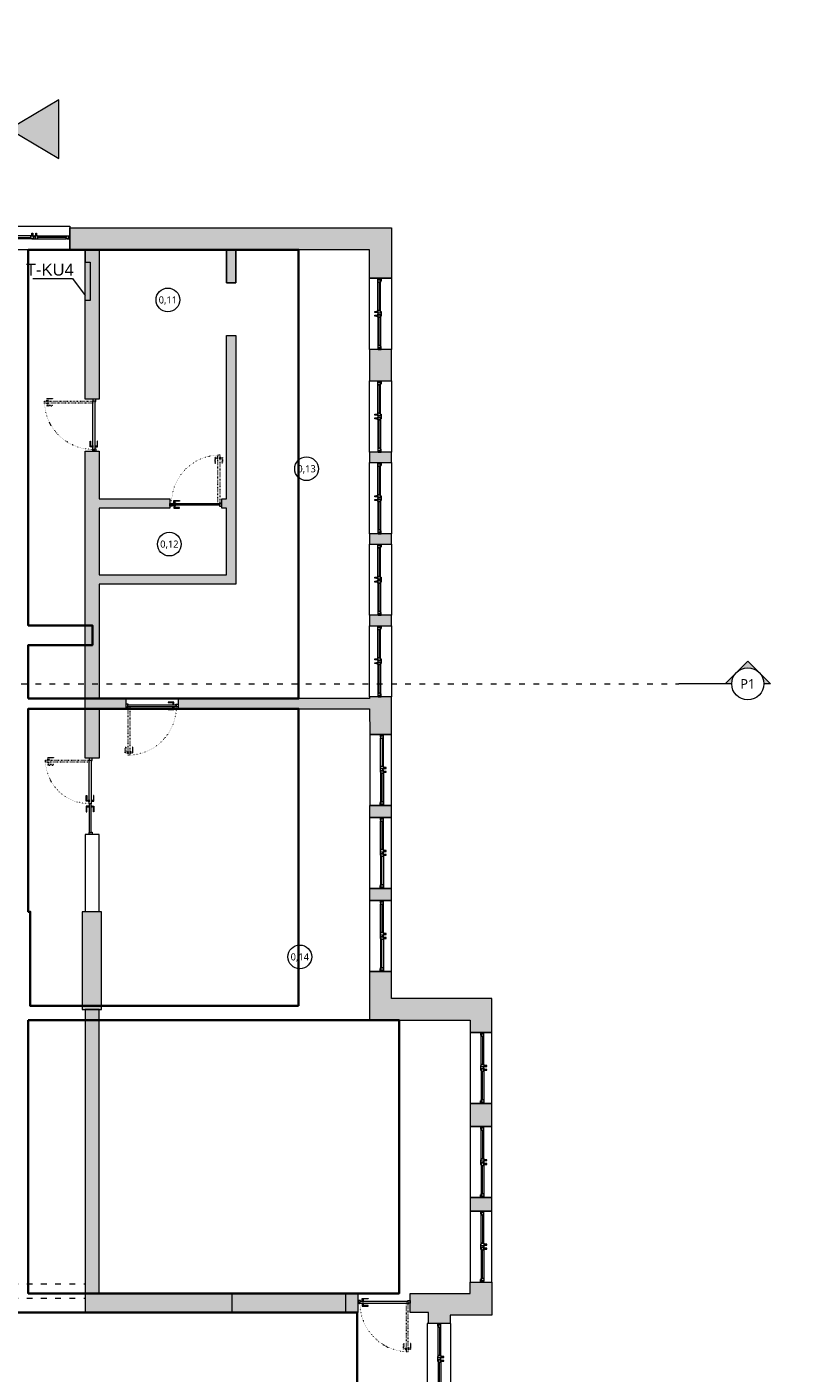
# Model space of a CAD drawing. Header units: millimetres. Extents: x -221 to 149158, y -114258 to 0.
# Tile 77 of 219: x 86730 to 88343, y -53777 to -50940. Entities that reach past the tile are written whole.
import ezdxf
from ezdxf.enums import TextEntityAlignment as Align

# ---------------------------------------------------------------- set-up
doc = ezdxf.new("R2010")
doc.units = ezdxf.units.MM
doc.linetypes.add('ACAD_ISO03W100', pattern=[30, 12, -18])
doc.linetypes.add('ACAD_ISO07W100', pattern=[3, 0, -3])
doc.layers.get('0').update_dxf_attribs({"lineweight": 0})
doc.layers.add('A-przekrycieram.ART', color=7, linetype='Continuous', lineweight=0, true_color=0xffffff)
doc.layers.add('instalacje_arch', color=7, linetype='Continuous', lineweight=30, true_color=0xd60000)
for name, color, linetype, lineweight in [('opis..KF', 250, 'Continuous', 15), ('powierzchnie', 21, 'Continuous', 50), ('stolarka_arch', 250, 'Continuous', 5), ('wymiar..KF', 12, 'Continuous', 5), ('wypełnienie istn..KF', 250, 'Continuous', 0), ('ściany ist..KF', 61, 'Continuous', 5)]:
    doc.layers.add(name, color=color, linetype=linetype, lineweight=lineweight)
doc.styles.add('ARCH', font='segoeuil.ttf')
doc.styles.add('DIM', font='simplex.shx', dxfattribs={"width": 0.6})
doc.styles.get("Standard").update_dxf_attribs({"font": 'arial.ttf'})
doc.dimstyles.new('100-STD', dxfattribs={"dimscale": 10, "dimtxt": 1.3, "dimasz": 0.15, "dimexe": 5, "dimexo": 10, "dimgap": 0.4, "dimtad": 1, "dimdec": 1, "dimrnd": 0.5, "dimdsep": 46, "dimtxsty": 'DIM', "dimblk": 'KR21', "dimcen": 1, "dimdle": 10, "dimse1": 1, "dimse2": 1, "dimclrd": 256, "dimclre": 256, "dimclrt": 256, "dimadec": 0, "dimazin": 0, "dimtfac": 1, "dimtdec": 1, "dimtmove": 2, "dimatfit": 3, "dimldrblk": 'KR21', "dimfxl": 1, "dimtvp": 5.6, "dimtolj": 1, "dimtzin": 2, "dimarcsym": 0})

# ---------------------------------------------------------------- blocks, each defined once
blk = doc.blocks.new('KR21')
at = {"ltscale": 100}
blk.add_line((0, -5), (0, 5), dxfattribs=at)
at = {"ltscale": 100, "const_width": 0.84}
blk.add_lwpolyline([(-2.5, -2.5), (2.6, 2.6)], dxfattribs=at)
blk = doc.blocks.new('*D583')
at = {"layer": 'Defpoints', "color": 0, "linetype": 'ByBlock', "transparency": 16777216}
for p in [(-202.4, -53646.3), (135612.3, -53646.3), (0, -54123.3)]:
    blk.add_point(p, dxfattribs=at)
at = {"layer": 'wymiar..KF', "linetype": 'Continuous', "lineweight": -2, "transparency": 16777216}
blk.add_line((-202.4, -54121.8), (-202.4, -53647.8), dxfattribs=at)
at = {"layer": 'wymiar..KF', "linetype": 'ByBlock', "lineweight": -2, "transparency": 16777216, "xscale": 1.5, "yscale": 1.5, "zscale": 1.5}
for p, rotation in [((-202.4, -53646.3), 90), ((-202.4, -54123.3), 270)]:
    blk.add_blockref('KR21', p, dxfattribs=dict(at, rotation=rotation))
at = {"layer": 'wymiar..KF', "linetype": 'ByBlock', "transparency": 16777216, "insert": (-212.9, -53884.8), "char_height": 13, "attachment_point": 5, "rotation": 90, "style": 'DIM'}
blk.add_mtext('\\A1;477', dxfattribs=at)
blk = doc.blocks.new('*D916')
at = {"layer": 'Defpoints', "color": 0, "linetype": 'ByBlock', "lineweight": 40, "transparency": 16777216}
for p in [(0, -51958.3), (46.3, -52014.3), (109348.9, -52014.3)]:
    blk.add_point(p, dxfattribs=at)
at = {"layer": 'wymiar..KF', "linetype": 'Continuous', "lineweight": -2, "transparency": 16777216}
blk.add_line((46.3, -51959.8), (46.3, -52012.8), dxfattribs=at)
at = {"layer": 'wymiar..KF', "linetype": 'ByBlock', "lineweight": -2, "transparency": 16777216, "xscale": 1.5, "yscale": 1.5, "zscale": 1.5}
for p, rotation in [((46.3, -51958.3), 90), ((46.3, -52014.3), 270)]:
    blk.add_blockref('KR21', p, dxfattribs=dict(at, rotation=rotation))
at = {"layer": 'wymiar..KF', "linetype": 'ByBlock', "transparency": 16777216, "insert": (35.8, -51986.3), "char_height": 13, "attachment_point": 5, "rotation": 90, "style": 'DIM'}
blk.add_mtext('\\A1;56', dxfattribs=at)
blk = doc.blocks.new('*U650')
at = {"layer": 'stolarka_arch', "linetype": 'ACAD_ISO03W100', "lineweight": 0, "ltscale": 0.1}
for points in [[(3.5, 97), (-1.5, 97), (-1.5, 85), (-0.5, 85), (-0.5, 95), (3.5, 95)], [(3.5, 98), (3.5, 94), (4.5, 94), (4.5, 98)], [(4.5, 102), (4.5, 0), (8.5, 0), (8.5, 102)], [(9.5, 98), (9.5, 94), (8.5, 94), (8.5, 98)], [(9.5, 97), (14.5, 97), (14.5, 85), (13.5, 85), (13.5, 95), (9.5, 95)]]:
    blk.add_lwpolyline(points, close=True, dxfattribs=at)
at = {"layer": 'stolarka_arch'}
for points in [[(5, -4), (5, -6), (0, -6), (0, 0), (4, 0), (4, -4), (5, -4)], [(106, 0), (4, 0), (4, -4), (106, -4)], [(101, 1), (101, 6), (89, 6), (89, 5), (99, 5), (99, 1)], [(102, 1), (98, 1), (98, 0), (102, 0)], [(105, -4), (105, -6), (110, -6), (110, 0), (106, 0), (106, -4), (105, -4)], [(101, -5), (101, -10), (89, -10), (89, -9), (99, -9), (99, -5)], [(102, -5), (98, -5), (98, -4), (102, -4)]]:
    blk.add_lwpolyline(points, close=True, dxfattribs=at)
blk.add_circle((4, 0.5), 0.5, dxfattribs=at)
at = {"layer": 'stolarka_arch', "linetype": 'ACAD_ISO07W100', "lineweight": 0, "ltscale": 0.5}
blk.add_arc((4, 0), 102, 0, 89.6506, dxfattribs=at)
blk = doc.blocks.new('*U1035')
at = {"layer": 'stolarka_arch', "lineweight": 0}
blk.add_lwpolyline([(0, 0), (150, 0), (150, -50), (0, -50)], close=True, dxfattribs=at)
at = {"layer": 'stolarka_arch'}
for points in [[(0, -22), (6, -22), (6, -23), (3, -23), (3, -28), (0, -28)], [(3, -23), (8, -23), (8, -29), (2, -29), (2, -28), (3, -28)], [(8, -26), (68, -26), (68, -23), (8, -23)], [(8, -26), (68, -26), (68, -29), (8, -29)], [(73, -23), (68, -23), (68, -29), (74, -29), (74, -28), (73, -28)], [(70, -22), (80, -22), (80, -23), (77, -23), (77, -28), (73, -28), (73, -23), (70, -23)], [(77, -23), (82, -23), (82, -29), (76, -29), (76, -28), (77, -28)], [(142, -26), (82, -26), (82, -23), (142, -23)], [(142, -26), (82, -26), (82, -29), (142, -29)], [(147, -23), (142, -23), (142, -29), (148, -29), (148, -28), (147, -28)], [(150, -22), (144, -22), (144, -23), (147, -23), (147, -28), (150, -28)], [(73, -30), (69, -30), (69, -29), (73, -29)], [(72, -35), (70, -35), (70, -30), (72, -30)], [(81, -30), (77, -30), (77, -29), (81, -29)], [(80, -35), (78, -35), (78, -30), (80, -30)]]:
    blk.add_lwpolyline(points, close=True, dxfattribs=at)
blk = doc.blocks.new('*U1037')
at = {"layer": 'stolarka_arch', "lineweight": 0}
blk.add_lwpolyline([(0, 0), (150, 0), (150, -45.9), (0, -45.9)], close=True, dxfattribs=at)
at = {"layer": 'stolarka_arch'}
for points in [[(0, -22), (6, -22), (6, -23), (3, -23), (3, -28), (0, -28)], [(3, -23), (8, -23), (8, -29), (2, -29), (2, -28), (3, -28)], [(8, -26), (68, -26), (68, -23), (8, -23)], [(8, -26), (68, -26), (68, -29), (8, -29)], [(73, -23), (68, -23), (68, -29), (74, -29), (74, -28), (73, -28)], [(70, -22), (80, -22), (80, -23), (77, -23), (77, -28), (73, -28), (73, -23), (70, -23)], [(77, -23), (82, -23), (82, -29), (76, -29), (76, -28), (77, -28)], [(142, -26), (82, -26), (82, -23), (142, -23)], [(142, -26), (82, -26), (82, -29), (142, -29)], [(147, -23), (142, -23), (142, -29), (148, -29), (148, -28), (147, -28)], [(150, -22), (144, -22), (144, -23), (147, -23), (147, -28), (150, -28)], [(73, -30), (69, -30), (69, -29), (73, -29)], [(72, -35), (70, -35), (70, -30), (72, -30)], [(81, -30), (77, -30), (77, -29), (81, -29)], [(80, -35), (78, -35), (78, -30), (80, -30)]]:
    blk.add_lwpolyline(points, close=True, dxfattribs=at)
blk = doc.blocks.new('*U1038')
at = {"layer": 'stolarka_arch', "lineweight": 0}
blk.add_lwpolyline([(0, 0), (150, 0), (150, -46), (0, -46)], close=True, dxfattribs=at)
at = {"layer": 'stolarka_arch'}
for points in [[(0, -22), (6, -22), (6, -23), (3, -23), (3, -28), (0, -28)], [(3, -23), (8, -23), (8, -29), (2, -29), (2, -28), (3, -28)], [(8, -26), (68, -26), (68, -23), (8, -23)], [(8, -26), (68, -26), (68, -29), (8, -29)], [(73, -23), (68, -23), (68, -29), (74, -29), (74, -28), (73, -28)], [(70, -22), (80, -22), (80, -23), (77, -23), (77, -28), (73, -28), (73, -23), (70, -23)], [(77, -23), (82, -23), (82, -29), (76, -29), (76, -28), (77, -28)], [(142, -26), (82, -26), (82, -23), (142, -23)], [(142, -26), (82, -26), (82, -29), (142, -29)], [(147, -23), (142, -23), (142, -29), (148, -29), (148, -28), (147, -28)], [(150, -22), (144, -22), (144, -23), (147, -23), (147, -28), (150, -28)], [(73, -30), (69, -30), (69, -29), (73, -29)], [(72, -35), (70, -35), (70, -30), (72, -30)], [(81, -30), (77, -30), (77, -29), (81, -29)], [(80, -35), (78, -35), (78, -30), (80, -30)]]:
    blk.add_lwpolyline(points, close=True, dxfattribs=at)
blk = doc.blocks.new('*U1039')
at = {"layer": 'stolarka_arch', "lineweight": 0}
blk.add_lwpolyline([(0, 0), (150, 0), (150, -46), (0, -46)], close=True, dxfattribs=at)
at = {"layer": 'stolarka_arch'}
for points in [[(0, -22), (6, -22), (6, -23), (3, -23), (3, -28), (0, -28)], [(3, -23), (8, -23), (8, -29), (2, -29), (2, -28), (3, -28)], [(8, -26), (68, -26), (68, -23), (8, -23)], [(8, -26), (68, -26), (68, -29), (8, -29)], [(73, -23), (68, -23), (68, -29), (74, -29), (74, -28), (73, -28)], [(70, -22), (80, -22), (80, -23), (77, -23), (77, -28), (73, -28), (73, -23), (70, -23)], [(77, -23), (82, -23), (82, -29), (76, -29), (76, -28), (77, -28)], [(142, -26), (82, -26), (82, -23), (142, -23)], [(142, -26), (82, -26), (82, -29), (142, -29)], [(147, -23), (142, -23), (142, -29), (148, -29), (148, -28), (147, -28)], [(150, -22), (144, -22), (144, -23), (147, -23), (147, -28), (150, -28)], [(73, -30), (69, -30), (69, -29), (73, -29)], [(72, -35), (70, -35), (70, -30), (72, -30)], [(81, -30), (77, -30), (77, -29), (81, -29)], [(80, -35), (78, -35), (78, -30), (80, -30)]]:
    blk.add_lwpolyline(points, close=True, dxfattribs=at)
blk = doc.blocks.new('*U1040')
at = {"layer": 'stolarka_arch', "lineweight": 0}
blk.add_lwpolyline([(0, 0), (150, 0), (150, -46), (0, -46)], close=True, dxfattribs=at)
at = {"layer": 'stolarka_arch'}
for points in [[(0, -22), (6, -22), (6, -23), (3, -23), (3, -28), (0, -28)], [(3, -23), (8, -23), (8, -29), (2, -29), (2, -28), (3, -28)], [(8, -26), (68, -26), (68, -23), (8, -23)], [(8, -26), (68, -26), (68, -29), (8, -29)], [(73, -23), (68, -23), (68, -29), (74, -29), (74, -28), (73, -28)], [(70, -22), (80, -22), (80, -23), (77, -23), (77, -28), (73, -28), (73, -23), (70, -23)], [(77, -23), (82, -23), (82, -29), (76, -29), (76, -28), (77, -28)], [(142, -26), (82, -26), (82, -23), (142, -23)], [(142, -26), (82, -26), (82, -29), (142, -29)], [(147, -23), (142, -23), (142, -29), (148, -29), (148, -28), (147, -28)], [(150, -22), (144, -22), (144, -23), (147, -23), (147, -28), (150, -28)], [(73, -30), (69, -30), (69, -29), (73, -29)], [(72, -35), (70, -35), (70, -30), (72, -30)], [(81, -30), (77, -30), (77, -29), (81, -29)], [(80, -35), (78, -35), (78, -30), (80, -30)]]:
    blk.add_lwpolyline(points, close=True, dxfattribs=at)
blk = doc.blocks.new('*U1028')
at = {"layer": 'stolarka_arch', "lineweight": 0}
blk.add_lwpolyline([(0, 0), (150, 0), (150, -46), (0, -46)], close=True, dxfattribs=at)
at = {"layer": 'stolarka_arch'}
for points in [[(0, -22), (6, -22), (6, -23), (3, -23), (3, -28), (0, -28)], [(3, -23), (8, -23), (8, -29), (2, -29), (2, -28), (3, -28)], [(8, -26), (68, -26), (68, -23), (8, -23)], [(8, -26), (68, -26), (68, -29), (8, -29)], [(73, -23), (68, -23), (68, -29), (74, -29), (74, -28), (73, -28)], [(70, -22), (80, -22), (80, -23), (77, -23), (77, -28), (73, -28), (73, -23), (70, -23)], [(77, -23), (82, -23), (82, -29), (76, -29), (76, -28), (77, -28)], [(142, -26), (82, -26), (82, -23), (142, -23)], [(142, -26), (82, -26), (82, -29), (142, -29)], [(147, -23), (142, -23), (142, -29), (148, -29), (148, -28), (147, -28)], [(150, -22), (144, -22), (144, -23), (147, -23), (147, -28), (150, -28)], [(73, -30), (69, -30), (69, -29), (73, -29)], [(72, -35), (70, -35), (70, -30), (72, -30)], [(81, -30), (77, -30), (77, -29), (81, -29)], [(80, -35), (78, -35), (78, -30), (80, -30)]]:
    blk.add_lwpolyline(points, close=True, dxfattribs=at)
blk = doc.blocks.new('*U1029')
at = {"layer": 'stolarka_arch', "lineweight": 0}
blk.add_lwpolyline([(0, 0), (150, 0), (150, -46), (0, -46)], close=True, dxfattribs=at)
at = {"layer": 'stolarka_arch'}
for points in [[(0, -22), (6, -22), (6, -23), (3, -23), (3, -28), (0, -28)], [(3, -23), (8, -23), (8, -29), (2, -29), (2, -28), (3, -28)], [(8, -26), (68, -26), (68, -23), (8, -23)], [(8, -26), (68, -26), (68, -29), (8, -29)], [(73, -23), (68, -23), (68, -29), (74, -29), (74, -28), (73, -28)], [(70, -22), (80, -22), (80, -23), (77, -23), (77, -28), (73, -28), (73, -23), (70, -23)], [(77, -23), (82, -23), (82, -29), (76, -29), (76, -28), (77, -28)], [(142, -26), (82, -26), (82, -23), (142, -23)], [(142, -26), (82, -26), (82, -29), (142, -29)], [(147, -23), (142, -23), (142, -29), (148, -29), (148, -28), (147, -28)], [(150, -22), (144, -22), (144, -23), (147, -23), (147, -28), (150, -28)], [(73, -30), (69, -30), (69, -29), (73, -29)], [(72, -35), (70, -35), (70, -30), (72, -30)], [(81, -30), (77, -30), (77, -29), (81, -29)], [(80, -35), (78, -35), (78, -30), (80, -30)]]:
    blk.add_lwpolyline(points, close=True, dxfattribs=at)
blk = doc.blocks.new('*U1030')
at = {"layer": 'stolarka_arch', "lineweight": 0}
blk.add_lwpolyline([(0, 0), (150, 0), (150, -46), (0, -46)], close=True, dxfattribs=at)
at = {"layer": 'stolarka_arch'}
for points in [[(0, -22), (6, -22), (6, -23), (3, -23), (3, -28), (0, -28)], [(3, -23), (8, -23), (8, -29), (2, -29), (2, -28), (3, -28)], [(8, -26), (68, -26), (68, -23), (8, -23)], [(8, -26), (68, -26), (68, -29), (8, -29)], [(73, -23), (68, -23), (68, -29), (74, -29), (74, -28), (73, -28)], [(70, -22), (80, -22), (80, -23), (77, -23), (77, -28), (73, -28), (73, -23), (70, -23)], [(77, -23), (82, -23), (82, -29), (76, -29), (76, -28), (77, -28)], [(142, -26), (82, -26), (82, -23), (142, -23)], [(142, -26), (82, -26), (82, -29), (142, -29)], [(147, -23), (142, -23), (142, -29), (148, -29), (148, -28), (147, -28)], [(150, -22), (144, -22), (144, -23), (147, -23), (147, -28), (150, -28)], [(73, -30), (69, -30), (69, -29), (73, -29)], [(72, -35), (70, -35), (70, -30), (72, -30)], [(81, -30), (77, -30), (77, -29), (81, -29)], [(80, -35), (78, -35), (78, -30), (80, -30)]]:
    blk.add_lwpolyline(points, close=True, dxfattribs=at)
blk = doc.blocks.new('*U1041')
at = {"layer": 'stolarka_arch', "lineweight": 0}
blk.add_lwpolyline([(0, 0), (150, 0), (150, -46), (0, -46)], close=True, dxfattribs=at)
at = {"layer": 'stolarka_arch'}
for points in [[(0, -22), (6, -22), (6, -23), (3, -23), (3, -28), (0, -28)], [(3, -23), (8, -23), (8, -29), (2, -29), (2, -28), (3, -28)], [(8, -26), (68, -26), (68, -23), (8, -23)], [(8, -26), (68, -26), (68, -29), (8, -29)], [(73, -23), (68, -23), (68, -29), (74, -29), (74, -28), (73, -28)], [(70, -22), (80, -22), (80, -23), (77, -23), (77, -28), (73, -28), (73, -23), (70, -23)], [(77, -23), (82, -23), (82, -29), (76, -29), (76, -28), (77, -28)], [(142, -26), (82, -26), (82, -23), (142, -23)], [(142, -26), (82, -26), (82, -29), (142, -29)], [(147, -23), (142, -23), (142, -29), (148, -29), (148, -28), (147, -28)], [(150, -22), (144, -22), (144, -23), (147, -23), (147, -28), (150, -28)], [(73, -30), (69, -30), (69, -29), (73, -29)], [(72, -35), (70, -35), (70, -30), (72, -30)], [(81, -30), (77, -30), (77, -29), (81, -29)], [(80, -35), (78, -35), (78, -30), (80, -30)]]:
    blk.add_lwpolyline(points, close=True, dxfattribs=at)
blk = doc.blocks.new('*U1049')
at = {"layer": 'stolarka_arch', "lineweight": 0}
blk.add_lwpolyline([(0, 0), (150, 0), (150, -46), (0, -46)], close=True, dxfattribs=at)
at = {"layer": 'stolarka_arch'}
for points in [[(0, -22), (6, -22), (6, -23), (3, -23), (3, -28), (0, -28)], [(3, -23), (8, -23), (8, -29), (2, -29), (2, -28), (3, -28)], [(8, -26), (68, -26), (68, -23), (8, -23)], [(8, -26), (68, -26), (68, -29), (8, -29)], [(73, -23), (68, -23), (68, -29), (74, -29), (74, -28), (73, -28)], [(70, -22), (80, -22), (80, -23), (77, -23), (77, -28), (73, -28), (73, -23), (70, -23)], [(77, -23), (82, -23), (82, -29), (76, -29), (76, -28), (77, -28)], [(142, -26), (82, -26), (82, -23), (142, -23)], [(142, -26), (82, -26), (82, -29), (142, -29)], [(147, -23), (142, -23), (142, -29), (148, -29), (148, -28), (147, -28)], [(150, -22), (144, -22), (144, -23), (147, -23), (147, -28), (150, -28)], [(73, -30), (69, -30), (69, -29), (73, -29)], [(72, -35), (70, -35), (70, -30), (72, -30)], [(81, -30), (77, -30), (77, -29), (81, -29)], [(80, -35), (78, -35), (78, -30), (80, -30)]]:
    blk.add_lwpolyline(points, close=True, dxfattribs=at)
blk = doc.blocks.new('*U1050')
at = {"layer": 'stolarka_arch', "lineweight": 0}
blk.add_lwpolyline([(0, 0), (150, 0), (150, -46), (0, -46)], close=True, dxfattribs=at)
at = {"layer": 'stolarka_arch'}
for points in [[(0, -22), (6, -22), (6, -23), (3, -23), (3, -28), (0, -28)], [(3, -23), (8, -23), (8, -29), (2, -29), (2, -28), (3, -28)], [(8, -26), (68, -26), (68, -23), (8, -23)], [(8, -26), (68, -26), (68, -29), (8, -29)], [(73, -23), (68, -23), (68, -29), (74, -29), (74, -28), (73, -28)], [(70, -22), (80, -22), (80, -23), (77, -23), (77, -28), (73, -28), (73, -23), (70, -23)], [(77, -23), (82, -23), (82, -29), (76, -29), (76, -28), (77, -28)], [(142, -26), (82, -26), (82, -23), (142, -23)], [(142, -26), (82, -26), (82, -29), (142, -29)], [(147, -23), (142, -23), (142, -29), (148, -29), (148, -28), (147, -28)], [(150, -22), (144, -22), (144, -23), (147, -23), (147, -28), (150, -28)], [(73, -30), (69, -30), (69, -29), (73, -29)], [(72, -35), (70, -35), (70, -30), (72, -30)], [(81, -30), (77, -30), (77, -29), (81, -29)], [(80, -35), (78, -35), (78, -30), (80, -30)]]:
    blk.add_lwpolyline(points, close=True, dxfattribs=at)
blk = doc.blocks.new('*U1051')
at = {"layer": 'stolarka_arch', "lineweight": 0}
blk.add_lwpolyline([(0, 0), (150, 0), (150, -46), (0, -46)], close=True, dxfattribs=at)
at = {"layer": 'stolarka_arch'}
for points in [[(0, -22), (6, -22), (6, -23), (3, -23), (3, -28), (0, -28)], [(3, -23), (8, -23), (8, -29), (2, -29), (2, -28), (3, -28)], [(8, -26), (68, -26), (68, -23), (8, -23)], [(8, -26), (68, -26), (68, -29), (8, -29)], [(73, -23), (68, -23), (68, -29), (74, -29), (74, -28), (73, -28)], [(70, -22), (80, -22), (80, -23), (77, -23), (77, -28), (73, -28), (73, -23), (70, -23)], [(77, -23), (82, -23), (82, -29), (76, -29), (76, -28), (77, -28)], [(142, -26), (82, -26), (82, -23), (142, -23)], [(142, -26), (82, -26), (82, -29), (142, -29)], [(147, -23), (142, -23), (142, -29), (148, -29), (148, -28), (147, -28)], [(150, -22), (144, -22), (144, -23), (147, -23), (147, -28), (150, -28)], [(73, -30), (69, -30), (69, -29), (73, -29)], [(72, -35), (70, -35), (70, -30), (72, -30)], [(81, -30), (77, -30), (77, -29), (81, -29)], [(80, -35), (78, -35), (78, -30), (80, -30)]]:
    blk.add_lwpolyline(points, close=True, dxfattribs=at)
blk = doc.blocks.new('*U1015')
at = {"layer": 'stolarka_arch', "lineweight": 0}
blk.add_lwpolyline([(0, 0), (150, 0), (150, -50), (0, -50)], close=True, dxfattribs=at)
at = {"layer": 'stolarka_arch'}
for points in [[(0, -22), (6, -22), (6, -23), (3, -23), (3, -28), (0, -28)], [(3, -23), (8, -23), (8, -29), (2, -29), (2, -28), (3, -28)], [(8, -26), (68, -26), (68, -23), (8, -23)], [(8, -26), (68, -26), (68, -29), (8, -29)], [(73, -23), (68, -23), (68, -29), (74, -29), (74, -28), (73, -28)], [(70, -22), (80, -22), (80, -23), (77, -23), (77, -28), (73, -28), (73, -23), (70, -23)], [(77, -23), (82, -23), (82, -29), (76, -29), (76, -28), (77, -28)], [(142, -26), (82, -26), (82, -23), (142, -23)], [(142, -26), (82, -26), (82, -29), (142, -29)], [(147, -23), (142, -23), (142, -29), (148, -29), (148, -28), (147, -28)], [(150, -22), (144, -22), (144, -23), (147, -23), (147, -28), (150, -28)], [(73, -30), (69, -30), (69, -29), (73, -29)], [(72, -35), (70, -35), (70, -30), (72, -30)], [(81, -30), (77, -30), (77, -29), (81, -29)], [(80, -35), (78, -35), (78, -30), (80, -30)]]:
    blk.add_lwpolyline(points, close=True, dxfattribs=at)
blk = doc.blocks.new('*U1003')
at = {"layer": 'stolarka_arch', "linetype": 'ACAD_ISO03W100', "lineweight": 0, "ltscale": 0.1}
for points in [[(3.5, 87), (-1.5, 87), (-1.5, 75), (-0.5, 75), (-0.5, 85), (3.5, 85)], [(3.5, 88), (3.5, 84), (4.5, 84), (4.5, 88)], [(4.5, 92), (4.5, 0), (8.5, 0), (8.5, 92)], [(9.5, 88), (9.5, 84), (8.5, 84), (8.5, 88)], [(9.5, 87), (14.5, 87), (14.5, 75), (13.5, 75), (13.5, 85), (9.5, 85)]]:
    blk.add_lwpolyline(points, close=True, dxfattribs=at)
at = {"layer": 'stolarka_arch'}
for points in [[(5, -4), (5, -6), (0, -6), (0, 0), (4, 0), (4, -4), (5, -4)], [(96, 0), (4, 0), (4, -4), (96, -4)], [(91, 1), (91, 6), (79, 6), (79, 5), (89, 5), (89, 1)], [(92, 1), (88, 1), (88, 0), (92, 0)], [(96, 0), (157, 0), (157, -4), (96, -4)], [(100, 1), (104, 1), (104, 0), (100, 0)], [(101, 1), (101, 6), (113, 6), (113, 5), (103, 5), (103, 1)], [(156, -4), (156, -6), (161, -6), (161, 0), (157, 0), (157, -4), (156, -4)], [(91, -5), (91, -10), (79, -10), (79, -9), (89, -9), (89, -5)], [(92, -5), (88, -5), (88, -4), (92, -4)], [(100, -5), (104, -5), (104, -4), (100, -4)], [(101, -5), (101, -10), (113, -10), (113, -9), (103, -9), (103, -5)]]:
    blk.add_lwpolyline(points, close=True, dxfattribs=at)
for centre in [(4, 0.5), (157, 0.5)]:
    blk.add_circle(centre, 0.5, dxfattribs=at)
at = {"layer": 'stolarka_arch', "linetype": 'ACAD_ISO07W100', "lineweight": 0, "ltscale": 0.5}
blk.add_arc((4, 0), 92, 0, 89.6506, dxfattribs=at)
blk = doc.blocks.new('nr pom')
at = {"layer": 'opis..KF', "lineweight": 20}
blk.add_circle((0, 0), 25, dxfattribs=at)
at = {"layer": 'opis..KF', "style": 'ARCH'}
blk.add_attdef('00', text='', height=15, dxfattribs=at).set_placement((0, 0), align=Align.MIDDLE_CENTER)
blk = doc.blocks.new('*U1674')
at = {"layer": 'A-przekrycieram.ART'}
h = blk.add_hatch(color=256, dxfattribs=at)
h.dxf.hatch_style = 1
h.paths.add_polyline_path([(0, 4200), (5940, 4200), (5940, 0), (0, 0)])
h.paths.add_polyline_path([(200, 4100), (5840, 4100), (5840, 100), (200, 100)], flags=16)
blk = doc.blocks.new('*U517')
at = {"layer": 'instalacje_arch', "lineweight": 20, "true_color": 0xf4ee51}
h = blk.add_hatch(color=41, dxfattribs=at)
h.dxf.hatch_style = 1
h.paths.add_polyline_path([(0, 33.8), (0, 47.7), (-23.9, 23.9, -0.198912)])
h.paths.add_polyline_path([(-47.7, 0), (-23.9, -23.9, -0.198912), (-33.8, 0, -0.198912), (-23.9, 23.9)])
h.paths.add_polyline_path([(-23.9, -23.9), (0, -47.7), (0, -33.8, -0.198912)])
at = {"layer": 'instalacje_arch', "color": 41, "linetype": 'ACAD_ISO03W100', "lineweight": 9, "true_color": 0xf4ee51}
blk.add_line((0, -2912.1), (0, -145), dxfattribs=at)
at = {"layer": 'instalacje_arch', "color": 41, "lineweight": 20, "true_color": 0xf4ee51}
for points in [[(0, -33.8), (0, -47.7), (-47.7, 0), (0, 47.7), (0, 33.8)], [(0, -45), (0, -145)]]:
    blk.add_lwpolyline(points, dxfattribs=at)
blk.add_circle((0, 0), 33.8, dxfattribs=at)
at = {"layer": 'instalacje_arch', "color": 41, "true_color": 0xf4ee51, "style": 'ARCH'}
for tag, p in [('P1', (0, 0)), ('P2', (0, -3057.1))]:
    blk.add_attdef(tag, text='', height=20, rotation=90, dxfattribs=at).set_placement(p, align=Align.MIDDLE_CENTER)

msp = doc.modelspace()

# ---------------------------------------------------------------- hatches: boundary and pattern name
at = {"linetype": 'ByBlock', "true_color": 0x636466}
h = msp.add_hatch(color=251, dxfattribs=at)
h.dxf.hatch_style = 1
h.paths.add_polyline_path([(86693.31, -51155.16), (86797.59, -51093.44), (86797.59, -51216.88)])
at = {"layer": 'wypełnienie istn..KF', "true_color": 0xc8c8c8}
h = msp.add_hatch(color=9, dxfattribs=at)
h.dxf.hatch_style = 1
h.paths.add_polyline_path([(87428.19, -53609.29), (86882.61, -53609.29), (86882.61, -53010.79), (86852.61, -53010.79), (86852.61, -53649.29), (87428.19, -53649.29)])
h.paths.add_polyline_path([(87710.61, -53585.69), (87664.61, -53585.69), (87664.61, -53609.29), (87538.19, -53609.29), (87538.19, -53649.29), (87576.61, -53649.29), (87576.61, -53672.42), (87622.61, -53672.42), (87622.61, -53655.29), (87710.61, -53655.29)])
h.paths.add_polyline_path([(87710.61, -53407.37), (87664.61, -53407.37), (87664.61, -53435.69), (87710.61, -53435.69)])
h.paths.add_polyline_path([(87710.61, -53209.01), (87664.61, -53209.01), (87664.61, -53257.37), (87710.61, -53257.37)])
h.paths.add_polyline_path([(87710.61, -52987.29), (87498.61, -52987.29), (87498.61, -52930.84), (87452.61, -52930.84), (87452.61, -53033.29), (87664.61, -53033.29), (87664.61, -53059.01), (87710.61, -53059.01)])
h.paths.add_polyline_path([(86887.11, -52804.79), (86846.61, -52804.79), (86846.61, -53010.79), (86887.11, -53010.79)])
h.paths.add_polyline_path([(87498.61, -52755.84), (87452.61, -52755.84), (87452.61, -52780.84), (87498.61, -52780.84)])
h.paths.add_polyline_path([(87498.61, -52580.84), (87452.61, -52580.84), (87452.61, -52605.84), (87498.61, -52605.84)])
h.paths.add_polyline_path([(87498.61, -52351.74), (87452.61, -52351.74), (87452.61, -52355.37), (87048.78, -52355.37), (87048.78, -52376.79), (87452.61, -52376.79), (87452.7, -52430.84), (87498.61, -52430.84)])
h.paths.add_polyline_path([(86882.61, -52376.79), (86938.78, -52376.79), (86938.78, -52355.37), (86882.61, -52355.37), (86882.61, -52114.29), (87170.61, -52114.29), (87170.61, -51589.94), (87150.61, -51589.94), (87150.61, -51934.29), (87140.95, -51934.29), (87140.95, -51954.29), (87150.61, -51954.29), (87150.61, -52094.29), (86882.61, -52094.29), (86882.61, -51954.29), (87030.95, -51954.29), (87030.95, -51934.29), (86882.61, -51934.29), (86882.61, -51833.89), (86852.61, -51833.89), (86852.61, -52480.95), (86882.61, -52480.95)])
h.paths.add_polyline_path([(87498.61, -52179.79), (87452.61, -52179.79), (87452.61, -52201.74), (87498.61, -52201.74)])
h.paths.add_polyline_path([(87498.61, -52007.83), (87452.61, -52007.83), (87452.61, -52029.79), (87498.61, -52029.79)])
h.paths.add_polyline_path([(87498.61, -51835.87), (87452.61, -51835.87), (87452.61, -51857.83), (87498.61, -51857.83)])
h.paths.add_polyline_path([(87498.61, -51619.37), (87452.61, -51619.37), (87452.61, -51685.87), (87498.61, -51685.87)], flags=17)
h.paths.add_polyline_path([(87498.61, -51363.29), (86820.5, -51363.29), (86820.5, -51409.29), (86852.61, -51409.29), (86852.61, -51724.07), (86882.61, -51724.07), (86882.61, -51409.29), (87150.61, -51409.29), (87150.61, -51479.29), (87170.61, -51479.29), (87170.61, -51409.29), (87452.61, -51409.29), (87452.61, -51469.37), (87498.61, -51469.37)])
h.paths.add_polyline_path([(86633.61, -51239.76), (86583.61, -51239.76), (86583.61, -51313.34), (86547.13, -51313.37), (86547.13, -51363.29), (86633.61, -51363.29)], flags=17)
h.paths.add_polyline_path([(86352.79, -51313.54), (85800.61, -51314.02), (85800.61, -48533.29), (87683.61, -48533.29), (87683.61, -50860.29), (86583.61, -50860.29), (86583.61, -51018.89), (86633.61, -51018.89), (86633.61, -50910.29), (87733.61, -50910.29), (87733.61, -48483.29), (85750.61, -48483.29), (85750.61, -51363.29), (86352.83, -51363.29)])
h.paths.add_polyline_path([(86352.79, -51363.54), (85750.61, -51364.06), (85694.61, -51363.29), (85694.61, -51469.37), (85740.61, -51469.37), (85740.61, -51409.29), (86310.61, -51409.29), (86310.61, -51609.29), (86310.61, -51649.79), (86310.61, -51724.07), (86340.61, -51724.07), (86340.61, -51409.29), (86352.79, -51409.29)])
h.paths.add_polyline_path([(85740.61, -51649.79), (86007.61, -51649.79), (86007.61, -51634.79), (85740.61, -51634.79), (85740.61, -51619.37), (85694.61, -51619.37), (85694.61, -51685.87), (85740.61, -51685.87)], flags=17)
h.paths.add_polyline_path([(86119.61, -51609.29), (86007.61, -51609.29), (86007.61, -51649.79), (86119.61, -51649.79)], flags=17)
h.paths.add_polyline_path([(86310.61, -51609.29), (86226.61, -51609.29), (86226.61, -51649.79), (86310.61, -51649.79)], flags=17)
h.paths.add_polyline_path([(85740.61, -51835.87), (85694.61, -51835.87), (85694.61, -51857.83), (85740.61, -51857.83)])
h.paths.add_polyline_path([(85740.61, -52007.83), (85694.61, -52007.83), (85694.61, -52029.79), (85740.61, -52029.79)])
h.paths.add_polyline_path([(85740.61, -52179.79), (85694.61, -52179.79), (85694.61, -52201.74), (85740.61, -52201.74)])
h.paths.add_polyline_path([(85740.61, -52351.74), (85694.61, -52351.74), (85694.61, -52373.7), (85740.61, -52373.7)])
h.paths.add_polyline_path([(85791.11, -52556.79), (85740.67, -52556.79), (85740.61, -52523.7), (85694.61, -52523.7), (85694.61, -52624.29), (85740.61, -52624.29), (85740.61, -52586.79), (85791.11, -52586.79)])
h.paths.add_polyline_path([(85968.11, -52556.79), (85791.11, -52556.79), (85791.11, -52597.29), (85968.11, -52597.29), (85968.11, -52586.79)])
h.paths.add_polyline_path([(86135.11, -52556.79), (85968.11, -52556.79), (85968.11, -52586.79), (86055.61, -52586.79), (86070.61, -52586.79), (86135.11, -52586.79)])
h.paths.add_polyline_path([(86311.11, -52556.79), (86135.11, -52556.79), (86135.11, -52597.29), (86311.11, -52597.29)])
h.paths.add_polyline_path([(86340.61, -52142.29), (86336.61, -52142.29), (86336.61, -51997.29), (86340.61, -51997.29), (86340.61, -51834.07), (86310.61, -51834.07), (86310.61, -52556.79), (86311.11, -52556.79), (86311.11, -52597.29), (86310.61, -52628.53), (86340.61, -52628.53)])
h.paths.add_polyline_path([(86376.61, -51997.29), (86340.61, -51997.29), (86336.61, -51997.29), (86336.61, -52142.29), (86376.61, -52142.29)])
h.paths.add_polyline_path([(86340.61, -52738.53), (86310.61, -52738.53), (86310.61, -52781.29), (86070.61, -52781.29), (86055.61, -52781.29), (85740.61, -52781.29), (85740.61, -52774.29), (85694.61, -52774.29), (85694.61, -52804.29), (85740.61, -52804.29), (85740.61, -52796.29), (86055.61, -52796.29), (86055.61, -52799.29), (86070.61, -52799.29), (86070.61, -52796.29), (86310.61, -52796.29), (86310.61, -52841.2), (86340.61, -52841.2)])
h.paths.add_polyline_path([(86340.61, -52951.2), (86310.61, -52951.2), (86310.61, -52988.29), (86070.61, -52988.29), (86070.61, -52909.24), (86055.61, -52909.24), (86055.61, -52988.29), (85740.61, -52988.29), (85740.61, -52954.29), (85694.61, -52954.29), (85694.61, -52972.29), (85681.39, -52972.29), (85681.39, -53018.29), (86340.61, -53018.29)])
h.paths.add_polyline_path([(85531.39, -52972.29), (85435.13, -52972.29), (85435.13, -53018.29), (85499.47, -53018.29), (85499.47, -53396.29), (85230.47, -53396.29), (85230.47, -53312.47), (85215.47, -53312.47), (85215.47, -53589.29), (85151.97, -53589.29), (85151.97, -53619.29), (85271.88, -53619.29), (85271.88, -53589.29), (85230.47, -53589.29), (85230.47, -53411.29), (85499.47, -53411.29), (85499.47, -53589.29), (85381.88, -53589.29), (85381.88, -53619.29), (85529.61, -53619.29), (85529.61, -53018.29), (85531.39, -53018.29)])
h.paths.add_polyline_path([(85284.96, -52972.29), (85112.65, -52972.29), (85060.47, -53033.52), (85095.51, -53063.55), (85133.81, -53018.86), (85215.13, -53018.86), (85215.47, -53202.49), (85230.47, -53202.49), (85230.47, -53018.29), (85285.13, -53018.29)])
h.paths.add_polyline_path([(84997.98, -53177.35), (84963.05, -53147.41), (84905.65, -53214.39), (84881.65, -53214.39), (84881.65, -53260.39), (84905.65, -53260.39), (84905.65, -53619.29), (85041.97, -53619.29), (85041.97, -53589.29), (84935.65, -53589.29), (84935.65, -53250.08)])
h.paths.add_polyline_path([(83861.07, -53349.44), (83827.07, -53349.44), (83827.07, -53589.29), (83557.57, -53589.29), (83557.57, -53018.29), (83659.21, -53018.29), (83659.21, -52972.29), (83500.32, -52972.29), (83500.32, -53018.29), (83527.57, -53018.29), (83527.57, -53328.29), (83515.57, -53328.29), (83515.57, -53570.29), (83527.57, -53570.29), (83527.57, -53589.29), (82467.57, -53589.29), (82467.57, -53018.29), (82482.54, -53018.29), (82482.54, -52972.29), (82431.62, -52972.29), (82431.62, -53018.29), (82437.57, -53018.29), (82437.57, -53619.29), (83934.33, -53619.29), (83934.33, -53589.29), (83861.07, -53589.29)])
h.paths.add_polyline_path([(84118.65, -53260.39), (84142.65, -53260.39), (84142.65, -53214.39), (84118.65, -53214.39), (84049.04, -53132.44), (84013.67, -53163.08), (84088.65, -53250.56), (84088.65, -53589.29), (84044.33, -53589.29), (84044.33, -53619.29), (84118.65, -53619.29)])
h.paths.add_polyline_path([(83910.73, -52972.29), (83809.21, -52972.29), (83809.21, -53018.29), (83827.07, -53018.29), (83827.07, -53239.44), (83861.07, -53239.44), (83861.07, -53018.29), (83889.57, -53018.29), (83916.05, -53049.19), (83950.82, -53019.07)])
h.paths.add_polyline_path([(82841.14, -52972.29), (82817.81, -52972.29), (82817.81, -53018.29), (82841.14, -53018.29)], flags=17)
h.paths.add_polyline_path([(83009.59, -52972.29), (82991.14, -52972.29), (82991.14, -53018.29), (83009.59, -53018.29)], flags=17)
h.paths.add_polyline_path([(83176.99, -52972.29), (83159.59, -52972.29), (83159.59, -53018.29), (83176.99, -53018.29)], flags=17)
h.paths.add_polyline_path([(83350.32, -52972.29), (83326.99, -52972.29), (83326.99, -53018.29), (83350.32, -53018.29)], flags=17)
h.paths.add_polyline_path([(82019.27, -51958.27), (81816.27, -51958.27), (81816.27, -52014.27), (82019.27, -52014.27)])
h.paths.add_polyline_path([(81533.73, -54276.32), (81421.73, -54276.32), (81421.73, -54317.32), (81533.73, -54317.32)])
h.paths.add_polyline_path([(82300.41, -52628.2), (82300.41, -52582.2), (82271.73, -52582.2), (82271.73, -52466.08), (82225.73, -52466.08), (82225.73, -52810.21), (82271.73, -52810.21), (82271.73, -52628.2)])
h.paths.add_polyline_path([(82657.78, -52938.74), (82611.78, -52938.74), (82611.78, -52972.29), (82592.54, -52972.29), (82592.54, -53018.29), (82667.81, -53018.29), (82667.81, -52972.39), (82657.78, -52972.39)])
h.paths.add_polyline_path([(82632.27, -52751.51), (82599.57, -52783.86), (82611.78, -52796.2), (82611.78, -52818.74), (82657.78, -52818.74), (82657.78, -52777.29)])
h.paths.add_polyline_path([(82458.91, -52641.69), (82491.61, -52609.34), (82464.75, -52582.2), (82420.41, -52582.2), (82420.41, -52628.2), (82445.56, -52628.2)])
h = msp.add_hatch(color=9, dxfattribs=at)
h.dxf.hatch_style = 1
h.paths.add_polyline_path([(86846.61, -53010.79), (86887.11, -53010.79), (86887.11, -52804.79), (86882.61, -52804.79), (86846.61, -52804.79)])

# ---------------------------------------------------------------- linework, layer by layer
at = {"linetype": 'ACAD_ISO03W100'}
for p, q in [((85529.61, -53589.29), (86852.61, -53589.29)), ((85529.61, -53619.29), (86852.61, -53619.29))]:
    msp.add_line(p, q, dxfattribs=at)
at = {"linetype": 'ByBlock'}
msp.add_lwpolyline([(86797.59, -51093.44), (86693.31, -51155.16), (86797.59, -51216.88), (86797.59, -51093.44)], dxfattribs=at)
msp.add_lwpolyline([(86742.32, -51469.99), (86826.21, -51469.99), (86852.61, -51505.84)])
msp.add_lwpolyline([(86742.32, -51469.99), (86826.21, -51469.99), (86852.61, -51505.84)])
msp.add_lwpolyline([(87162.11, -53649.29), (87402.11, -53649.29), (87402.11, -53609.29), (87162.11, -53609.29)], close=True)
at = {"layer": 'powierzchnie', "linetype": 'ByBlock', "lineweight": 35}
for points in [[(87426.61, -54110.8), (87426.61, -53649.29), (86702.61, -53649.29), (86702.61, -53010.79), (86696.61, -53010.79), (86696.61, -52804.79), (86702.61, -52804.79), (86702.61, -51833.89), (86702.61, -51409.29), (86190.61, -51409.29), (86190.61, -51997.29), (86226.61, -51997.29), (86226.61, -52142.29), (86190.61, -52142.29), (86189.61, -53018.29), (86034.61, -53018.29), (86034.61, -53406.29), (85379.61, -53402.29), (85379.61, -53619.29), (82287.57, -53619.29)], [(86732.61, -52355.37), (87302.61, -52355.37), (87302.61, -51409.29), (86732.61, -51409.29), (86732.61, -52201.29), (86868.11, -52201.29), (86868.11, -52242.79), (86732.61, -52242.79), (86732.61, -52355.37)], [(87302.61, -53003.29), (87302.61, -52376.79), (86732.61, -52376.79), (86732.61, -52804.79), (86737.11, -52804.79), (86737.11, -53003.29), (87302.61, -53003.29)], [(86732.61, -53033.29), (87514.61, -53033.29), (87514.61, -53609.29), (86732.61, -53609.29), (86732.61, -53033.29)]]:
    msp.add_lwpolyline(points, dxfattribs=at)
at = {"layer": 'ściany ist..KF', "linetype": 'ByBlock'}
for points in [[(86820.5, -51409.29), (86820.5, -51363.29), (87498.61, -51363.29), (87498.61, -51469.37), (87452.61, -51469.37), (87452.61, -51409.29), (87170.61, -51409.29), (87170.61, -51479.29), (87150.61, -51479.29), (87150.61, -51409.29), (86882.61, -51409.29), (86882.61, -51724.07), (86852.61, -51724.07), (86852.61, -51409.29), (86820.5, -51409.29)], [(87150.61, -51409.29), (87150.61, -51479.29), (87170.61, -51479.29), (87170.61, -51409.29)], [(86852.61, -51833.89), (86882.61, -51833.89), (86882.61, -51934.29), (87030.95, -51934.29), (87030.95, -51954.29), (86882.61, -51954.29), (86882.61, -52094.29), (87150.61, -52094.29), (87150.61, -51954.29), (87140.95, -51954.29), (87140.95, -51934.29), (87150.61, -51934.29), (87150.61, -51589.94), (87170.61, -51589.94), (87170.61, -52114.29), (86882.61, -52114.29), (86882.61, -52355.37), (86938.78, -52355.37), (86938.78, -52376.79), (86882.61, -52376.79), (86882.61, -52480.95), (86852.61, -52480.95), (86852.61, -51833.89)], [(87048.78, -52376.79), (87452.61, -52376.79), (87452.7, -52430.84), (87498.61, -52430.84), (87498.61, -52351.74), (87452.61, -52351.74), (87452.61, -52355.37), (87048.78, -52355.37), (87048.78, -52376.79)], [(86882.61, -52804.79), (86882.61, -52641.98), (86852.61, -52641.98), (86852.61, -52804.79)], [(87428.19, -53649.29), (87428.19, -53609.29), (86882.61, -53609.29), (86882.61, -53010.79), (86852.61, -53010.79), (86852.61, -53649.29), (87428.19, -53649.29)], [(87538.19, -53649.29), (87538.19, -53609.29), (87664.61, -53609.29), (87664.61, -53585.69), (87710.61, -53585.69), (87710.61, -53655.29), (87622.61, -53655.29), (87622.61, -53672.42), (87576.61, -53672.42), (87576.61, -53649.29), (87538.19, -53649.29)]]:
    msp.add_lwpolyline(points, dxfattribs=at)
at = {"layer": 'ściany ist..KF'}
msp.add_lwpolyline([(86852.61, -51409.29), (86852.61, -51435.55), (86863.12, -51435.55), (86863.12, -51516.51), (86852.61, -51516.51)], dxfattribs=at)
at = {"layer": 'ściany ist..KF', "linetype": 'ByBlock'}
for points in [[(87452.61, -51685.87), (87498.61, -51685.87), (87498.61, -51619.37), (87452.61, -51619.37)], [(87452.61, -51857.83), (87498.61, -51857.83), (87498.61, -51835.87), (87452.61, -51835.87)], [(87452.61, -52029.79), (87498.61, -52029.79), (87498.61, -52007.83), (87452.61, -52007.83)], [(87452.61, -52201.74), (87498.61, -52201.74), (87498.61, -52179.79), (87452.61, -52179.79)], [(87452.61, -52605.84), (87498.61, -52605.84), (87498.61, -52580.84), (87452.61, -52580.84)], [(87452.61, -52780.84), (87498.61, -52780.84), (87498.61, -52755.84), (87452.61, -52755.84)], [(86846.61, -53010.79), (86887.11, -53010.79), (86887.11, -52804.79), (86846.61, -52804.79)], [(87452.61, -53033.29), (87664.61, -53033.29), (87664.61, -53059.01), (87710.61, -53059.01), (87710.61, -52987.29), (87498.61, -52987.29), (87498.61, -52930.84), (87452.61, -52930.84)], [(87664.61, -53257.37), (87710.61, -53257.37), (87710.61, -53209.01), (87664.61, -53209.01)], [(87664.61, -53435.69), (87710.61, -53435.69), (87710.61, -53407.37), (87664.61, -53407.37)]]:
    msp.add_lwpolyline(points, close=True, dxfattribs=at)

# ---------------------------------------------------------------- block references
at = {"xscale": 2, "yscale": 2, "zscale": 2}
msp.add_blockref('*U1674', (79788.68, -56225.76), dxfattribs=at)
at = {"layer": 'instalacje_arch', "color": 30, "true_color": 0xf26722}
ref = msp.add_blockref('*U517', (88249.92, -52324.35), dxfattribs=dict(at, rotation=270))
ref.add_attrib('P1', 'P1', dxfattribs={"color": 41, "true_color": 0xf4ee51, "height": 20, "style": 'ARCH'}).set_placement((88249.92, -52324.35), align=Align.MIDDLE_CENTER)
at = {"layer": 'opis..KF', "color": 30}
for p, values in [((87027.14, -51515.08), {'00': '0,11'}), ((87319.64, -51870.92), {'00': '0,13'}), ((87030.32, -52029.77), {'00': '0,12'}), ((87305.39, -52899.92), {'00': '0,14'})]:
    msp.add_blockref('nr pom', p, dxfattribs=at).add_auto_attribs(values)
at = {"layer": 'stolarka_arch', "color": 5}
for name, p, rotation in [('*U1015', (86820.5, -51409.29), 179.9999891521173), ('*U650', (87538.19, -53630.02), 180)]:
    msp.add_blockref(name, p, dxfattribs=dict(at, rotation=rotation))
at = {"layer": 'stolarka_arch', "rotation": 270}
for name, p in [('*U1040', (87498.61, -51469.37)), ('*U1028', (87498.61, -51685.87)), ('*U1029', (87498.61, -51857.83)), ('*U1030', (87498.61, -52029.79)), ('*U1041', (87498.61, -52201.74))]:
    msp.add_blockref(name, p, dxfattribs=at)
at = {"layer": 'stolarka_arch', "xscale": -1, "rotation": 90}
for name, p in [('*U650', (86869.12, -51724.07)), ('*U1037', (87452.7, -52430.84)), ('*U1038', (87452.61, -52605.84)), ('*U1039', (87452.61, -52780.84)), ('*U1049', (87664.61, -53059.01)), ('*U1050', (87664.61, -53257.37)), ('*U1051', (87664.61, -53435.69))]:
    msp.add_blockref(name, p, dxfattribs=at)
at = {"layer": 'stolarka_arch', "color": 5, "xscale": -1}
msp.add_blockref('*U650', (87140.95, -51943.93), dxfattribs=at)
for name, p, rotation in [('*U650', (86938.78, -52372.86), 180), ('*U1003', (86861.18, -52480.95), 90), ('*U1035', (87573.77, -53672.42), 89.99999457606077)]:
    msp.add_blockref(name, p, dxfattribs=dict(at, rotation=rotation))

# ---------------------------------------------------------------- texts
at = {"insert": (86828.75, -51438.78), "char_height": 25, "attachment_point": 3}
msp.add_mtext_dynamic_manual_height_columns('T-KU4', width=406.668, gutter_width=12.5, heights=[0], dxfattribs=at)
msp.add_mtext_dynamic_manual_height_columns('T-KU4', width=406.668, gutter_width=12.5, heights=[0], dxfattribs=at)

# ---------------------------------------------------------------- dimensions: what is measured, and where the dimension line sits
at = {"layer": 'wymiar..KF', "linetype": 'ByBlock'}
for base, p1, p2, picture, middle in [((46.29, -52014.27), (0, -51958.27), (109348.87, -52014.27), '*D916', (35.79, -51986.27)), ((-202.42, -53646.29), (0, -54123.29), (135612.31, -53646.29), '*D583', (-212.92, -53884.79))]:
    dim = msp.add_linear_dim(base=base, p1=p1, p2=p2, angle=90, dimstyle='100-STD', override={"dimfxl": 8, "dimfxlon": 1}, dxfattribs=at)
    dim.commit()
    dim.dimension.update_dxf_attribs({"geometry": picture, "text_midpoint": middle})

doc.saveas('drawing.dxf')
